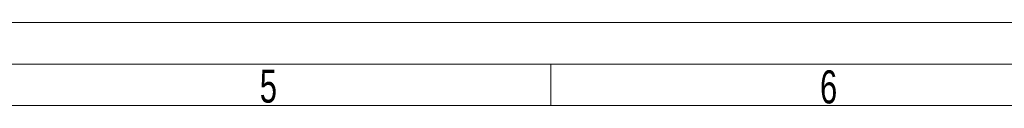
# Model space of a CAD drawing. Header units: millimetres. Extents: x 22 to 588, y 6 to 414.
# Tile 45 of 51: x 316 to 435, y 404 to 414. Entities that reach past the tile are written whole.
import ezdxf

# ---------------------------------------------------------------- set-up
doc = ezdxf.new("R2010")
doc.units = ezdxf.units.MM
doc.styles.add('SLDTEXTSTYLE0', font='TXT', dxfattribs={"width": 0.7})

msp = doc.modelspace()

# ---------------------------------------------------------------- linework, layer by layer
at = {"color": 7, "linetype": 'Continuous', "lineweight": 15}
msp.add_line((36.5, 414.5), (588.5, 414.5), dxfattribs=at)
at = {"color": 1, "linetype": 'Continuous', "lineweight": 0}
for p, q in [((41.5, 409.5), (583.5, 409.5)), ((380.25, 409.5), (380.25, 404.5)), ((46.5, 404.5), (578.5, 404.5))]:
    msp.add_line(p, q, dxfattribs=at)

# ---------------------------------------------------------------- texts
at = {"color": 1, "linetype": 'Continuous', "lineweight": 0, "char_height": 4, "attachment_point": 1, "style": 'SLDTEXTSTYLE0'}
for s, insert in [('5', (345.0813764, 408.8328215)), ('6', (412.7593327, 408.7365442))]:
    msp.add_mtext(s, dxfattribs=dict(at, insert=insert))

doc.saveas('drawing.dxf')
